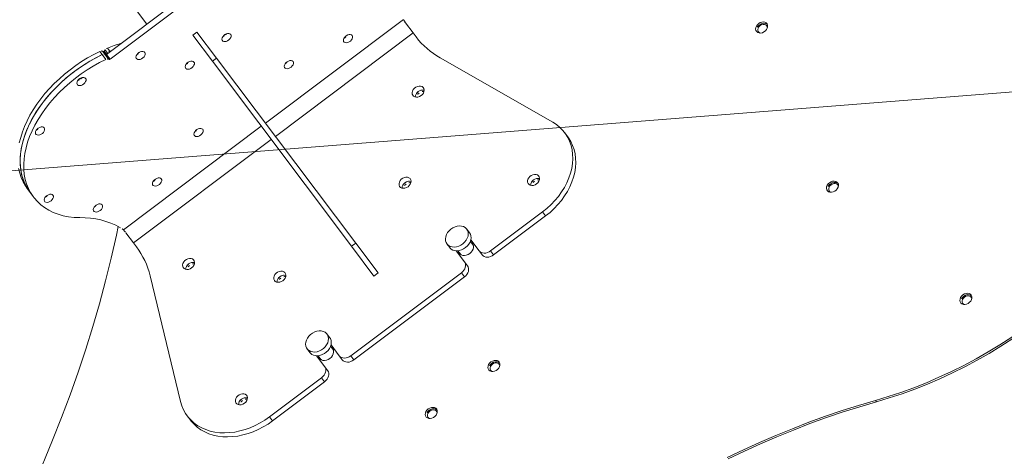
# Model space of a CAD drawing. Extents: x 5459245 to 5462690, y 5971016 to 5972523.
# Tile 182 of 198: x 5462453.96 to 5462454.714, y 5972221.104 to 5972221.438. Entities that reach past the tile are written whole.
import ezdxf

# ---------------------------------------------------------------- set-up
doc = ezdxf.new("R2010")
doc.units = 0
doc.layers.add('A_MAŁA ARCHITEKTURA', color=195, linetype='CONTINUOUS', lineweight=9)
doc.layers.add('ADT CCTV', color=102, linetype='CONTINUOUS')

# ---------------------------------------------------------------- blocks, each defined once
blk = doc.blocks.new('A$C8d9de67b')
at = {"layer": 'A_MAŁA ARCHITEKTURA', "linetype": 'Continuous'}
for p, q in [((-1339.23, 247.73), (-1337.95, 247.73)), ((-1658.35, 178.33), (-1749.56, 139.04)), ((-1642.49, 180.85), (-1646.35, 180.85)), ((-1790.02, 2), (-1790.02, 134.22)), ((-1777.34, 134), (-1787.13, 134)), ((-1777.34, 134), (-1773.57, 134)), ((-1777.34, 2), (-1777.34, 134)), ((-1608.04, 81), (-1608.04, 130.85)), ((-1604.19, 130.85), (-1608.04, 130.85)), ((-1604.19, 130.85), (-1604.19, 81)), ((-1628.89, 76.5), (-1632.42, 76.5)), ((-1608.04, 81), (-1604.19, 81)), ((-1613.41, 74), (-1623.97, 74)), ((-1619.57, 73), (-1623.24, 73)), ((-1620.21, 73.19), (-1620.91, 73)), ((-1609.55, 74), (-1613.41, 74)), ((-1905.37, -63.73), (-1905.37, 63.73)), ((-1900.78, 63.73), (-1900.78, -63.73)), ((-1623.24, 61), (-1619.57, 61)), ((-1620.91, 61), (-1620.21, 60.81)), ((-1632.42, 57.5), (-1628.89, 57.5)), ((-1623.97, 60), (-1613.41, 60)), ((-1613.41, 60), (-1609.55, 60)), ((-1608.04, -53), (-1608.04, 53)), ((-1604.19, 53), (-1608.04, 53)), ((-1604.19, 53), (-1604.19, -53)), ((-1817.35, 44.87), (-1817.48, 44.87)), ((-1877.44, 2), (-1877.44, -2)), ((-1877.44, 2), (-1852.44, 2)), ((-1852.44, 2), (-1852.44, -2)), ((-1852.44, 2), (-1674.89, 2)), ((-1674.89, 2), (-1674.89, -2)), ((-1674.89, 2), (-1646.35, 2)), ((-1646.35, 2), (-1646.35, -2)), ((-1877.44, -2), (-1852.44, -2)), ((-1852.44, -2), (-1674.89, -2)), ((-1790.02, -134.22), (-1790.02, -2)), ((-1777.34, -134), (-1777.34, -2)), ((-1674.89, -2), (-1646.35, -2)), ((-1905.37, -25), (-2089.52, -25)), ((-1891.08, -42.34), (-1891.48, -42.34)), ((-1817.35, -44.87), (-1817.48, -44.87)), ((-1908.77, -60.19), (-1905.71, -60.19)), ((-1905.71, -60.19), (-1905.37, -58.95)), ((-1628.89, -57.5), (-1632.42, -57.5)), ((-1613.41, -60), (-1623.97, -60)), ((-1609.55, -60), (-1613.41, -60)), ((-1608.04, -53), (-1604.19, -53)), ((-1907.16, -66.42), (-1910.23, -66.42)), ((-1909.22, -64.62), (-1908.62, -64.18)), ((-1909.22, -64.62), (-1906.15, -64.62)), ((-1905.68, -62.58), (-1908.74, -62.58)), ((-1908.47, -63.52), (-1908.74, -62.58)), ((-1905.56, -64.18), (-1908.62, -64.18)), ((-1908.47, -63.52), (-1905.4, -63.52)), ((-1902.57, -66.42), (-1907.16, -66.42)), ((-1905.56, -64.18), (-1906.15, -64.62)), ((-1906.15, -64.62), (-1901.56, -64.62)), ((-1905.68, -62.58), (-1905.4, -63.52)), ((-1900.96, -64.18), (-1905.56, -64.18)), ((-1900.78, -63.73), (-1905.37, -63.73)), ((-1901.56, -64.62), (-1900.96, -64.18)), ((-1619.57, -61), (-1623.24, -61)), ((-1620.21, -60.81), (-1620.91, -61)), ((-1623.97, -74), (-1613.41, -74)), ((-1623.24, -73), (-1619.57, -73)), ((-1620.91, -73), (-1620.21, -73.19)), ((-1613.41, -74), (-1609.55, -74)), ((-1632.42, -76.5), (-1628.89, -76.5)), ((-1608.04, -130.85), (-1608.04, -81)), ((-1604.19, -81), (-1608.04, -81)), ((-1604.19, -81), (-1604.19, -130.85)), ((-1794.41, -135.78), (-1789.86, -140.92)), ((-1787.13, -134), (-1777.34, -134)), ((-1773.57, -134), (-1777.34, -134)), ((-1608.04, -130.85), (-1604.19, -130.85)), ((-1891.08, -140.66), (-1891.48, -140.66)), ((-1817.35, -138.13), (-1817.48, -138.13)), ((-1749.56, -139.04), (-1658.35, -178.33)), ((-1859.71, -174), (-1856.64, -174)), ((-1852.05, -174), (-1856.64, -174)), ((-1852.05, -174), (-1850.63, -174)), ((-1646.35, -180.85), (-1642.49, -180.85))]:
    blk.add_line(p, q, dxfattribs=at)
at = {"layer": 'A_MAŁA ARCHITEKTURA', "linetype": 'Continuous', "flags": 128}
for points in [[(-1339.23, 247.73), (-1335.67, 257.36), (-1332.38, 267.16), (-1329.35, 277.1), (-1326.6, 287.17), (-1324.13, 297.37), (-1321.93, 307.68), (-1320.02, 318.08), (-1318.4, 328.56), (-1317.06, 339.11), (-1316.01, 349.72), (-1315.25, 360.37), (-1314.78, 371.05), (-1314.6, 381.75), (-1314.72, 392.44), (-1315.13, 403.12), (-1315.83, 413.78), (-1316.82, 424.4), (-1318.1, 434.96)], [(-1337.95, 247.73), (-1334.39, 257.36), (-1331.09, 267.16), (-1328.07, 277.1), (-1325.32, 287.17), (-1322.84, 297.37), (-1320.65, 307.68), (-1318.74, 318.08), (-1317.11, 328.56), (-1315.77, 339.11), (-1314.72, 349.72), (-1313.96, 360.37), (-1313.49, 371.05), (-1313.32, 381.75), (-1313.43, 392.44), (-1313.84, 403.12), (-1314.54, 413.78), (-1315.53, 424.4), (-1316.81, 434.96)], [(-1624.1, 350), (-1623.96, 348.65), (-1623.55, 347.4), (-1622.89, 346.35), (-1622.04, 345.56), (-1621.05, 345.1), (-1620.01, 345.01), (-1618.99, 345.29), (-1618.07, 345.92), (-1617.3, 346.84), (-1616.76, 348.01), (-1616.48, 349.32), (-1616.48, 350.68), (-1616.76, 351.99), (-1617.3, 353.16), (-1618.07, 354.08), (-1618.99, 354.71), (-1620.01, 354.99), (-1621.05, 354.9), (-1622.04, 354.44), (-1622.89, 353.65), (-1623.55, 352.6), (-1623.96, 351.35), (-1624.1, 350)], [(-1363.65, 350), (-1363.51, 348.65), (-1363.09, 347.4), (-1362.43, 346.35), (-1361.58, 345.56), (-1360.6, 345.1), (-1359.56, 345.01), (-1358.54, 345.29), (-1357.61, 345.92), (-1356.85, 346.84), (-1356.31, 348.01), (-1356.02, 349.32), (-1356.02, 350.68), (-1356.31, 351.99), (-1356.85, 353.16), (-1357.61, 354.08), (-1358.54, 354.71), (-1359.56, 354.99), (-1360.6, 354.9), (-1361.58, 354.44), (-1362.43, 353.65), (-1363.09, 352.6), (-1363.51, 351.35), (-1363.65, 350)], [(-1622.05, 350), (-1621.92, 351.18), (-1621.52, 352.25), (-1620.9, 353.13), (-1620.11, 353.72), (-1619.22, 353.99), (-1618.31, 353.9), (-1617.58, 353.55)], [(-1617.58, 346.45), (-1618.31, 346.1), (-1619.22, 346.01), (-1620.11, 346.28), (-1620.9, 346.87), (-1621.52, 347.75), (-1621.92, 348.82), (-1622.05, 350)], [(-1361.6, 350), (-1361.46, 351.18), (-1361.07, 352.25), (-1360.44, 353.13), (-1359.65, 353.72), (-1358.76, 353.99), (-1357.85, 353.9), (-1357.12, 353.55)], [(-1357.12, 346.45), (-1357.85, 346.1), (-1358.76, 346.01), (-1359.65, 346.28), (-1360.44, 346.87), (-1361.07, 347.75), (-1361.46, 348.82), (-1361.6, 350)], [(-1493.88, 320), (-1493.73, 318.65), (-1493.32, 317.4), (-1492.66, 316.35), (-1491.81, 315.56), (-1490.83, 315.1), (-1489.79, 315.01), (-1488.76, 315.29), (-1487.84, 315.92), (-1487.08, 316.84), (-1486.53, 318.01), (-1486.25, 319.32), (-1486.25, 320.68), (-1486.53, 321.99), (-1487.08, 323.16), (-1487.84, 324.08), (-1488.76, 324.71), (-1489.79, 324.99), (-1490.83, 324.9), (-1491.81, 324.44), (-1492.66, 323.65), (-1493.32, 322.6), (-1493.73, 321.35), (-1493.88, 320)], [(-1491.83, 320), (-1491.69, 321.18), (-1491.29, 322.25), (-1490.67, 323.13), (-1489.88, 323.72), (-1488.99, 323.99), (-1488.08, 323.9), (-1487.35, 323.55)], [(-1487.35, 316.45), (-1488.08, 316.1), (-1488.99, 316.01), (-1489.88, 316.28), (-1490.67, 316.87), (-1491.29, 317.75), (-1491.69, 318.82), (-1491.83, 320)], [(-1372.32, 130.7), (-1369.66, 144.15), (-1366.75, 157.51), (-1363.57, 170.76), (-1360.14, 183.91), (-1356.45, 196.94), (-1352.52, 209.85), (-1348.33, 222.62), (-1343.91, 235.25), (-1339.23, 247.73)], [(-1337.95, 247.73), (-1342.62, 235.25), (-1347.05, 222.62), (-1351.23, 209.85), (-1355.17, 196.94), (-1358.85, 183.91), (-1362.28, 170.76), (-1365.46, 157.51), (-1368.38, 144.15), (-1371.04, 130.7)], [(-1608.04, 130.85), (-1608.19, 135.14), (-1608.61, 139.39), (-1609.31, 143.59), (-1610.28, 147.69), (-1611.52, 151.67), (-1613.02, 155.49), (-1614.76, 159.13), (-1616.74, 162.56), (-1618.93, 165.76), (-1621.32, 168.7), (-1623.9, 171.37), (-1626.65, 173.73), (-1629.54, 175.78), (-1632.55, 177.49), (-1635.67, 178.87), (-1638.87, 179.88), (-1642.12, 180.54), (-1645.4, 180.83), (-1648.68, 180.75), (-1651.96, 180.31), (-1655.18, 179.5), (-1658.35, 178.33)], [(-1642.49, 180.85), (-1641.54, 180.83), (-1638.26, 180.54), (-1635.01, 179.88), (-1631.81, 178.87), (-1628.7, 177.49), (-1625.68, 175.78), (-1622.79, 173.73), (-1620.05, 171.37), (-1617.47, 168.7), (-1615.07, 165.76), (-1612.88, 162.56), (-1610.9, 159.13), (-1609.16, 155.49), (-1607.67, 151.67), (-1606.43, 147.69), (-1605.45, 143.59), (-1604.75, 139.39), (-1604.33, 135.14), (-1604.19, 130.85)], [(-1627.96, 140), (-1628.1, 138.65), (-1628.52, 137.4), (-1629.18, 136.35), (-1630.03, 135.56), (-1631.01, 135.1), (-1632.05, 135.01), (-1633.07, 135.29), (-1634, 135.92), (-1634.76, 136.84), (-1635.3, 138.01), (-1635.59, 139.32), (-1635.59, 140.68), (-1635.3, 141.99), (-1634.76, 143.16), (-1634, 144.08), (-1633.07, 144.71), (-1632.05, 144.99), (-1631.01, 144.9), (-1630.03, 144.44), (-1629.18, 143.65), (-1628.52, 142.6), (-1628.1, 141.35), (-1627.96, 140)], [(-1735.21, 110), (-1735.35, 108.65), (-1735.77, 107.4), (-1736.42, 106.35), (-1737.28, 105.56), (-1738.26, 105.1), (-1739.3, 105.01), (-1740.32, 105.29), (-1741.25, 105.92), (-1742.01, 106.84), (-1742.55, 108.01), (-1742.83, 109.32), (-1742.83, 110.68), (-1742.55, 111.99), (-1742.01, 113.16), (-1741.25, 114.08), (-1740.32, 114.71), (-1739.3, 114.99), (-1738.26, 114.9), (-1737.28, 114.44), (-1736.42, 113.65), (-1735.77, 112.6), (-1735.35, 111.35), (-1735.21, 110)], [(-1803.84, 95.5), (-1804.6, 95.32), (-1805.29, 94.8), (-1805.85, 93.99), (-1806.23, 92.96), (-1806.4, 91.8), (-1806.35, 90.61), (-1806.07, 89.5), (-1805.59, 88.57), (-1804.95, 87.9), (-1804.22, 87.54), (-1803.46, 87.54), (-1802.72, 87.9), (-1802.09, 88.57), (-1801.61, 89.5), (-1801.33, 90.61), (-1801.28, 91.8), (-1801.45, 92.96), (-1801.83, 93.99), (-1802.39, 94.8), (-1803.08, 95.32), (-1803.84, 95.5)], [(-1634.06, 76.26), (-1635.41, 75.66), (-1636.65, 74.74), (-1637.72, 73.51), (-1638.59, 72.04), (-1639.23, 70.37), (-1639.6, 68.57), (-1639.7, 66.71), (-1639.51, 64.87), (-1639.06, 63.1), (-1638.35, 61.49), (-1637.41, 60.08), (-1636.28, 58.95), (-1635, 58.12), (-1633.63, 57.63), (-1632.2, 57.5), (-1630.79, 57.74), (-1629.44, 58.34), (-1628.2, 59.26), (-1627.12, 60.49), (-1626.25, 61.96), (-1625.62, 63.63), (-1625.25, 65.43), (-1625.15, 67.29), (-1625.33, 69.13), (-1625.79, 70.9), (-1626.5, 72.51), (-1627.43, 73.92), (-1628.56, 75.05), (-1629.84, 75.88), (-1631.22, 76.37), (-1632.64, 76.5), (-1634.06, 76.26)], [(-1628.89, 57.5), (-1628.67, 57.5), (-1627.25, 57.74), (-1625.9, 58.34), (-1624.66, 59.26), (-1623.59, 60.49), (-1622.72, 61.96), (-1622.08, 63.63), (-1621.71, 65.43), (-1621.61, 67.29), (-1621.8, 69.13), (-1622.25, 70.9), (-1622.96, 72.51), (-1623.9, 73.92), (-1625.03, 75.05), (-1626.31, 75.88), (-1627.68, 76.37), (-1628.89, 76.5)], [(-1613.41, 74), (-1612.36, 74.13), (-1611.35, 74.53), (-1610.43, 75.18), (-1609.61, 76.05), (-1608.95, 77.11), (-1608.45, 78.32), (-1608.15, 79.63), (-1608.04, 81)], [(-1604.19, 81), (-1604.29, 79.63), (-1604.6, 78.32), (-1605.09, 77.11), (-1605.76, 76.05), (-1606.57, 75.18), (-1607.5, 74.53), (-1608.5, 74.13), (-1609.55, 74)], [(-1622.19, 61), (-1621.43, 60.8), (-1620.27, 60.8), (-1619.15, 61.16), (-1618.13, 61.86), (-1617.27, 62.86), (-1616.61, 64.1), (-1616.2, 65.5), (-1616.06, 67), (-1616.2, 68.5), (-1616.61, 69.9), (-1617.27, 71.14), (-1618.13, 72.14), (-1619.15, 72.84), (-1620.27, 73.2), (-1621.43, 73.2), (-1622.19, 73)], [(-1685.41, 60), (-1685.56, 58.65), (-1685.97, 57.4), (-1686.63, 56.35), (-1687.48, 55.56), (-1688.47, 55.1), (-1689.51, 55.01), (-1690.53, 55.29), (-1691.45, 55.92), (-1692.22, 56.84), (-1692.76, 58.01), (-1693.04, 59.32), (-1693.04, 60.68), (-1692.76, 61.99), (-1692.22, 63.16), (-1691.45, 64.08), (-1690.53, 64.71), (-1689.51, 64.99), (-1688.47, 64.9), (-1687.48, 64.44), (-1686.63, 63.65), (-1685.97, 62.6), (-1685.56, 61.35), (-1685.41, 60)], [(-1608.04, 53), (-1608.15, 54.37), (-1608.45, 55.68), (-1608.95, 56.89), (-1609.61, 57.95), (-1610.43, 58.82), (-1611.35, 59.47), (-1612.36, 59.87), (-1613.41, 60)], [(-1609.55, 60), (-1608.5, 59.87), (-1607.5, 59.47), (-1606.57, 58.82), (-1605.76, 57.95), (-1605.09, 56.89), (-1604.6, 55.68), (-1604.29, 54.37), (-1604.19, 53)], [(-1815.12, 47.29), (-1815.88, 47.11), (-1816.57, 46.6), (-1817.13, 45.78), (-1817.51, 44.75), (-1817.68, 43.59), (-1817.62, 42.4), (-1817.34, 41.29), (-1816.87, 40.36), (-1816.23, 39.69), (-1815.5, 39.34), (-1814.73, 39.34), (-1814, 39.69), (-1813.37, 40.36), (-1812.89, 41.29), (-1812.61, 42.4), (-1812.55, 43.59), (-1812.72, 44.75), (-1813.11, 45.78), (-1813.67, 46.6), (-1814.36, 47.11), (-1815.12, 47.29)], [(-1539.84, 30), (-1539.7, 28.65), (-1539.28, 27.4), (-1538.62, 26.35), (-1537.77, 25.56), (-1536.79, 25.1), (-1535.75, 25.01), (-1534.73, 25.29), (-1533.8, 25.92), (-1533.04, 26.84), (-1532.5, 28.01), (-1532.21, 29.32), (-1532.21, 30.68), (-1532.5, 31.99), (-1533.04, 33.16), (-1533.8, 34.08), (-1534.73, 34.71), (-1535.75, 34.99), (-1536.79, 34.9), (-1537.77, 34.44), (-1538.62, 33.65), (-1539.28, 32.6), (-1539.7, 31.35), (-1539.84, 30)], [(-1537.79, 30), (-1537.65, 31.18), (-1537.26, 32.25), (-1536.63, 33.13), (-1535.84, 33.72), (-1534.95, 33.99), (-1534.04, 33.9), (-1533.31, 33.55)], [(-1533.31, 26.45), (-1534.04, 26.1), (-1534.95, 26.01), (-1535.84, 26.28), (-1536.63, 26.87), (-1537.26, 27.75), (-1537.65, 28.82), (-1537.79, 30)], [(-1860.42, 21.64), (-1861.18, 21.46), (-1861.87, 20.94), (-1862.43, 20.13), (-1862.81, 19.1), (-1862.98, 17.94), (-1862.93, 16.75), (-1862.65, 15.64), (-1862.17, 14.71), (-1861.54, 14.04), (-1860.8, 13.68), (-1860.04, 13.68), (-1859.3, 14.04), (-1858.67, 14.71), (-1858.19, 15.64), (-1857.91, 16.75), (-1857.86, 17.94), (-1858.03, 19.1), (-1858.41, 20.13), (-1858.97, 20.94), (-1859.66, 21.46), (-1860.42, 21.64)], [(-1862.78, 19.21), (-1862.67, 18.92), (-1862.48, 18.3)], [(-1860.42, -13.64), (-1861.18, -13.82), (-1861.87, -14.33), (-1862.43, -15.15), (-1862.81, -16.18), (-1862.98, -17.34), (-1862.93, -18.53), (-1862.65, -19.64), (-1862.17, -20.57), (-1861.54, -21.24), (-1860.8, -21.59), (-1860.04, -21.59), (-1859.3, -21.24), (-1858.67, -20.57), (-1858.19, -19.64), (-1857.91, -18.53), (-1857.86, -17.34), (-1858.03, -16.18), (-1858.41, -15.15), (-1858.97, -14.33), (-1859.66, -13.82), (-1860.42, -13.64)], [(-1862.48, -18.3), (-1862.67, -18.92), (-1862.78, -19.21)], [(-1539.84, -30), (-1539.7, -28.65), (-1539.28, -27.4), (-1538.62, -26.35), (-1537.77, -25.56), (-1536.79, -25.1), (-1535.75, -25.01), (-1534.73, -25.29), (-1533.8, -25.92), (-1533.04, -26.84), (-1532.5, -28.01), (-1532.21, -29.32), (-1532.21, -30.68), (-1532.5, -31.99), (-1533.04, -33.16), (-1533.8, -34.08), (-1534.73, -34.71), (-1535.75, -34.99), (-1536.79, -34.9), (-1537.77, -34.44), (-1538.62, -33.65), (-1539.28, -32.6), (-1539.7, -31.35), (-1539.84, -30)], [(-1533.31, -26.45), (-1534.04, -26.1), (-1534.95, -26.01), (-1535.84, -26.28), (-1536.63, -26.87), (-1537.26, -27.75), (-1537.65, -28.82), (-1537.79, -30)], [(-1537.79, -30), (-1537.65, -31.18), (-1537.26, -32.25), (-1536.63, -33.13), (-1535.84, -33.72), (-1534.95, -33.99), (-1534.04, -33.9), (-1533.31, -33.55)], [(-1888.98, -39.29), (-1889.74, -39.47), (-1890.43, -39.99), (-1890.99, -40.8), (-1891.37, -41.83), (-1891.54, -42.99), (-1891.49, -44.18), (-1891.21, -45.29), (-1890.73, -46.22), (-1890.09, -46.89), (-1889.36, -47.25), (-1888.6, -47.25), (-1887.86, -46.89), (-1887.23, -46.22), (-1886.75, -45.29), (-1886.47, -44.18), (-1886.41, -42.99), (-1886.59, -41.83), (-1886.97, -40.8), (-1887.53, -39.99), (-1888.22, -39.47), (-1888.98, -39.29)], [(-1815.12, -39.29), (-1815.88, -39.47), (-1816.57, -39.99), (-1817.13, -40.8), (-1817.51, -41.83), (-1817.68, -42.99), (-1817.62, -44.18), (-1817.34, -45.29), (-1816.87, -46.22), (-1816.23, -46.89), (-1815.5, -47.25), (-1814.73, -47.25), (-1814, -46.89), (-1813.37, -46.22), (-1812.89, -45.29), (-1812.61, -44.18), (-1812.55, -42.99), (-1812.72, -41.83), (-1813.11, -40.8), (-1813.67, -39.99), (-1814.36, -39.47), (-1815.12, -39.29)], [(-1685.41, -60), (-1685.56, -58.65), (-1685.97, -57.4), (-1686.63, -56.35), (-1687.48, -55.56), (-1688.47, -55.1), (-1689.51, -55.01), (-1690.53, -55.29), (-1691.45, -55.92), (-1692.22, -56.84), (-1692.76, -58.01), (-1693.04, -59.32), (-1693.04, -60.68), (-1692.76, -61.99), (-1692.22, -63.16), (-1691.45, -64.08), (-1690.53, -64.71), (-1689.51, -64.99), (-1688.47, -64.9), (-1687.48, -64.44), (-1686.63, -63.65), (-1685.97, -62.6), (-1685.56, -61.35), (-1685.41, -60)], [(-1625.42, -64.41), (-1625.94, -62.68), (-1626.71, -61.11), (-1627.7, -59.77), (-1628.87, -58.71), (-1630.18, -57.96), (-1631.58, -57.56), (-1633, -57.53), (-1634.41, -57.86), (-1635.73, -58.54), (-1636.93, -59.55), (-1637.96, -60.84), (-1638.78, -62.37), (-1639.35, -64.08), (-1639.65, -65.9), (-1639.68, -67.76), (-1639.42, -69.59), (-1638.9, -71.32), (-1638.13, -72.89), (-1637.14, -74.23), (-1635.97, -75.29), (-1634.66, -76.04), (-1633.27, -76.44), (-1631.84, -76.47), (-1630.44, -76.14), (-1629.11, -75.46), (-1627.91, -74.45), (-1626.88, -73.16), (-1626.07, -71.63), (-1625.5, -69.92), (-1625.19, -68.1), (-1625.17, -66.24), (-1625.42, -64.41)], [(-1621.89, -64.41), (-1622.41, -62.68), (-1623.18, -61.11), (-1624.17, -59.77), (-1625.34, -58.71), (-1626.65, -57.96), (-1628.04, -57.56), (-1628.89, -57.5)], [(-1613.41, -60), (-1612.36, -59.87), (-1611.35, -59.47), (-1610.43, -58.82), (-1609.61, -57.95), (-1608.95, -56.89), (-1608.45, -55.68), (-1608.15, -54.37), (-1608.04, -53)], [(-1604.19, -53), (-1604.29, -54.37), (-1604.6, -55.68), (-1605.09, -56.89), (-1605.76, -57.95), (-1606.57, -58.82), (-1607.5, -59.47), (-1608.5, -59.87), (-1609.55, -60)], [(-1859.71, -174), (-1862.17, -173.91), (-1865.63, -173.48), (-1869.07, -172.7), (-1872.46, -171.58), (-1875.8, -170.11)], [(-1891.2, -157.88), (-1893.92, -154.54), (-1896.5, -150.92), (-1898.92, -147.05), (-1901.17, -142.94), (-1903.24, -138.61), (-1905.13, -134.07), (-1906.83, -129.36), (-1908.32, -124.48), (-1909.6, -119.46), (-1910.67, -114.33), (-1911.52, -109.09), (-1912.15, -103.78), (-1912.55, -98.42), (-1912.73, -93.02), (-1912.68, -87.62), (-1912.4, -82.24), (-1911.9, -76.9), (-1911.18, -71.61), (-1910.23, -66.42)], [(-1856.64, -174), (-1859.11, -173.91), (-1862.57, -173.48), (-1866, -172.7), (-1869.4, -171.58), (-1872.74, -170.11), (-1876.01, -168.3), (-1879.2, -166.17), (-1882.29, -163.71), (-1885.27, -160.95), (-1888.13, -157.88), (-1890.86, -154.54), (-1893.43, -150.92), (-1895.85, -147.05), (-1898.11, -142.94), (-1900.18, -138.61), (-1902.07, -134.07), (-1903.76, -129.36), (-1905.25, -124.48), (-1906.54, -119.46), (-1907.6, -114.33), (-1908.46, -109.09), (-1909.08, -103.78), (-1909.49, -98.42), (-1909.67, -93.02), (-1909.62, -87.62), (-1909.34, -82.24), (-1908.84, -76.9), (-1908.11, -71.61), (-1907.16, -66.42)], [(-1907.16, -66.42), (-1908.13, -71.75), (-1908.87, -77.17), (-1909.37, -82.65), (-1909.63, -88.17), (-1909.66, -93.71), (-1909.44, -99.23), (-1908.99, -104.73), (-1908.3, -110.16), (-1907.38, -115.51), (-1906.23, -120.75), (-1904.86, -125.86), (-1903.27, -130.81), (-1901.47, -135.59), (-1899.46, -140.17), (-1897.27, -144.53), (-1894.89, -148.65), (-1892.34, -152.51), (-1889.63, -156.1), (-1886.77, -159.39), (-1883.78, -162.39), (-1880.66, -165.06), (-1877.43, -167.4), (-1874.11, -169.4), (-1870.71, -171.04), (-1867.25, -172.33), (-1863.74, -173.26), (-1860.2, -173.81), (-1856.64, -174)], [(-1902.57, -66.42), (-1903.54, -71.75), (-1904.27, -77.17), (-1904.77, -82.65), (-1905.04, -88.17), (-1905.06, -93.71), (-1904.84, -99.23), (-1904.39, -104.73), (-1903.7, -110.16), (-1902.78, -115.51), (-1901.63, -120.75), (-1900.26, -125.86), (-1898.67, -130.81), (-1896.87, -135.59), (-1894.87, -140.17), (-1892.67, -144.53), (-1890.3, -148.65), (-1887.75, -152.51), (-1885.03, -156.1), (-1882.17, -159.39), (-1879.18, -162.39), (-1876.06, -165.06), (-1872.84, -167.4), (-1869.52, -169.4), (-1866.12, -171.04), (-1862.66, -172.33), (-1859.15, -173.26), (-1855.61, -173.81), (-1852.05, -174)], [(-1628.89, -76.5), (-1628.31, -76.47), (-1626.9, -76.14), (-1625.57, -75.46), (-1624.37, -74.45), (-1623.35, -73.16), (-1622.53, -71.63), (-1621.96, -69.92), (-1621.66, -68.1), (-1621.63, -66.24), (-1621.89, -64.41)], [(-1622.19, -73), (-1621.43, -73.2), (-1620.27, -73.2), (-1619.15, -72.84), (-1618.13, -72.14), (-1617.27, -71.14), (-1616.61, -69.9), (-1616.2, -68.5), (-1616.06, -67), (-1616.2, -65.5), (-1616.61, -64.1), (-1617.27, -62.86), (-1618.13, -61.86), (-1619.15, -61.16), (-1620.27, -60.8), (-1621.43, -60.8), (-1622.19, -61)], [(-1608.04, -81), (-1608.15, -79.63), (-1608.45, -78.32), (-1608.95, -77.11), (-1609.61, -76.05), (-1610.43, -75.18), (-1611.35, -74.53), (-1612.36, -74.13), (-1613.41, -74)], [(-1609.55, -74), (-1608.5, -74.13), (-1607.5, -74.53), (-1606.57, -75.18), (-1605.76, -76.05), (-1605.09, -77.11), (-1604.6, -78.32), (-1604.29, -79.63), (-1604.19, -81)], [(-1900.26, -87.5), (-1901.02, -87.68), (-1901.71, -88.2), (-1902.27, -89.01), (-1902.65, -90.04), (-1902.82, -91.2), (-1902.76, -92.39), (-1902.48, -93.5), (-1902.01, -94.43), (-1901.37, -95.1), (-1900.64, -95.46), (-1899.87, -95.46), (-1899.14, -95.1), (-1898.51, -94.43), (-1898.03, -93.5), (-1897.75, -92.39), (-1897.69, -91.2), (-1897.86, -90.04), (-1898.25, -89.01), (-1898.81, -88.2), (-1899.5, -87.68), (-1900.26, -87.5)], [(-1803.84, -87.5), (-1804.6, -87.68), (-1805.29, -88.2), (-1805.85, -89.01), (-1806.23, -90.04), (-1806.4, -91.2), (-1806.35, -92.39), (-1806.07, -93.5), (-1805.59, -94.43), (-1804.95, -95.1), (-1804.22, -95.46), (-1803.46, -95.46), (-1802.72, -95.1), (-1802.09, -94.43), (-1801.61, -93.5), (-1801.33, -92.39), (-1801.28, -91.2), (-1801.45, -90.04), (-1801.83, -89.01), (-1802.39, -88.2), (-1803.08, -87.68), (-1803.84, -87.5)], [(-1735.21, -110), (-1735.35, -108.65), (-1735.77, -107.4), (-1736.42, -106.35), (-1737.28, -105.56), (-1738.26, -105.1), (-1739.3, -105.01), (-1740.32, -105.29), (-1741.25, -105.92), (-1742.01, -106.84), (-1742.55, -108.01), (-1742.83, -109.32), (-1742.83, -110.68), (-1742.55, -111.99), (-1742.01, -113.16), (-1741.25, -114.08), (-1740.32, -114.71), (-1739.3, -114.99), (-1738.26, -114.9), (-1737.28, -114.44), (-1736.42, -113.65), (-1735.77, -112.6), (-1735.35, -111.35), (-1735.21, -110)], [(-1888.98, -135.71), (-1889.74, -135.89), (-1890.43, -136.4), (-1890.99, -137.22), (-1891.37, -138.25), (-1891.54, -139.41), (-1891.49, -140.6), (-1891.21, -141.71), (-1890.73, -142.64), (-1890.09, -143.31), (-1889.36, -143.66), (-1888.6, -143.66), (-1887.86, -143.31), (-1887.23, -142.64), (-1886.75, -141.71), (-1886.47, -140.6), (-1886.41, -139.41), (-1886.59, -138.25), (-1886.97, -137.22), (-1887.53, -136.4), (-1888.22, -135.89), (-1888.98, -135.71)], [(-1815.12, -135.71), (-1815.88, -135.89), (-1816.57, -136.4), (-1817.13, -137.22), (-1817.51, -138.25), (-1817.68, -139.41), (-1817.62, -140.6), (-1817.34, -141.71), (-1816.87, -142.64), (-1816.23, -143.31), (-1815.5, -143.66), (-1814.73, -143.66), (-1814, -143.31), (-1813.37, -142.64), (-1812.89, -141.71), (-1812.61, -140.6), (-1812.55, -139.41), (-1812.72, -138.25), (-1813.11, -137.22), (-1813.67, -136.4), (-1814.36, -135.89), (-1815.12, -135.71)], [(-1658.35, -178.33), (-1655.18, -179.5), (-1651.96, -180.31), (-1648.68, -180.75), (-1645.4, -180.83), (-1642.12, -180.54), (-1638.87, -179.88), (-1635.67, -178.87), (-1632.55, -177.49), (-1629.54, -175.78), (-1626.65, -173.73), (-1623.9, -171.37), (-1621.32, -168.7), (-1618.93, -165.76), (-1616.74, -162.56), (-1614.76, -159.13), (-1613.02, -155.49), (-1611.52, -151.67), (-1610.28, -147.69), (-1609.31, -143.59), (-1608.61, -139.39), (-1608.19, -135.14), (-1608.04, -130.85)], [(-1604.19, -130.85), (-1604.33, -135.14), (-1604.75, -139.39), (-1605.45, -143.59), (-1606.43, -147.69), (-1607.67, -151.67), (-1609.16, -155.49), (-1610.9, -159.13), (-1612.88, -162.56), (-1615.07, -165.76), (-1617.47, -168.7), (-1620.05, -171.37), (-1622.79, -173.73), (-1625.68, -175.78), (-1628.7, -177.49), (-1631.81, -178.87), (-1635.01, -179.88), (-1638.26, -180.54), (-1641.54, -180.83), (-1642.49, -180.85)], [(-1627.96, -140), (-1628.1, -138.65), (-1628.52, -137.4), (-1629.18, -136.35), (-1630.03, -135.56), (-1631.01, -135.1), (-1632.05, -135.01), (-1633.07, -135.29), (-1634, -135.92), (-1634.76, -136.84), (-1635.3, -138.01), (-1635.59, -139.32), (-1635.59, -140.68), (-1635.3, -141.99), (-1634.76, -143.16), (-1634, -144.08), (-1633.07, -144.71), (-1632.05, -144.99), (-1631.01, -144.9), (-1630.03, -144.44), (-1629.18, -143.65), (-1628.52, -142.6), (-1628.1, -141.35), (-1627.96, -140)], [(-1789.86, -140.92), (-1778.26, -154.59), (-1766.88, -168.57), (-1755.72, -182.85), (-1744.78, -197.42), (-1734.08, -212.28), (-1723.61, -227.42), (-1713.37, -242.84), (-1703.38, -258.52), (-1693.64, -274.47)], [(-1850.63, -174), (-1847.03, -173.8), (-1843.45, -173.22), (-1839.9, -172.24), (-1836.41, -170.88), (-1832.99, -169.14), (-1829.65, -167.04), (-1826.41, -164.57), (-1823.3, -161.76), (-1820.32, -158.62), (-1817.48, -155.16)], [(-1843.68, -161.36), (-1844.43, -161.54), (-1845.13, -162.06), (-1845.69, -162.87), (-1846.07, -163.9), (-1846.24, -165.06), (-1846.18, -166.25), (-1845.9, -167.36), (-1845.43, -168.29), (-1844.79, -168.96), (-1844.06, -169.32), (-1843.29, -169.32), (-1842.56, -168.96), (-1841.93, -168.29), (-1841.45, -167.36), (-1841.17, -166.25), (-1841.11, -165.06), (-1841.28, -163.9), (-1841.67, -162.87), (-1842.23, -162.06), (-1842.92, -161.54), (-1843.68, -161.36)], [(-1845.7, -165.33), (-1845.81, -165.84), (-1846.11, -166.67)], [(-1693.64, -274.47), (-1675.1, -305.36), (-1656.48, -336.17), (-1637.78, -366.9), (-1619, -397.54), (-1600.14, -428.11), (-1581.2, -458.59), (-1562.19, -488.98), (-1543.1, -519.3)]]:
    blk.add_lwpolyline(points, dxfattribs=at)
at = {"layer": 'A_MAŁA ARCHITEKTURA', "linetype": 'Continuous'}
for centre, radius, start, end in [((-1618.15, 350.48), 4.69, 108.35861, 185.86328), ((-1357.7, 350.48), 4.69, 108.35861, 185.86328), ((-1618.15, 349.52), 4.69, 174.13672, 251.64139), ((-1357.7, 349.52), 4.69, 174.13672, 251.64139), ((-1487.93, 320.48), 4.69, 108.35861, 185.86328), ((-1487.93, 319.52), 4.69, 174.13672, 251.64139), ((-1626.11, 140), 5.72, 130.9579, 229.0421), ((-1626.37, 140.2), 5.4, 130.30861, 182.16978), ((-1624.84, 140.15), 5.64, 140.94979, 181.52118), ((-1773.74, 194.53), 60.53, 270.16085, 293.53975), ((-1626.37, 139.8), 5.4, 177.83022, 229.69139), ((-1624.84, 139.85), 5.64, 178.47882, 219.05021), ((-1733.36, 110), 5.72, 130.9579, 229.0421), ((-1733.62, 110.2), 5.4, 130.30861, 182.16978), ((-1732.08, 110.15), 5.64, 140.94979, 181.52118), ((-1733.62, 109.8), 5.4, 177.83022, 229.69139), ((-1732.08, 109.85), 5.64, 178.47882, 219.05021), ((-1811.83, 91.5), 5.97, 342.52291, 17.47709), ((-1928.75, 91.5), 122.88, 358.87315, 1.12685), ((-1683.57, 60), 5.72, 130.9579, 229.0421), ((-1683.83, 60.2), 5.4, 130.30861, 182.16978), ((-1682.29, 60.15), 5.64, 140.94979, 181.52118), ((-1683.83, 59.8), 5.4, 177.83022, 229.69139), ((-1682.29, 59.85), 5.64, 178.47882, 219.05021), ((-1823.11, 43.29), 5.97, 342.52291, 17.47709), ((-1533.89, 30.48), 4.69, 108.35861, 185.86328), ((-1533.89, 29.52), 4.69, 174.13672, 251.64139), ((-1868.41, 17.64), 5.97, 342.52291, 17.47709), ((-1868.41, -17.64), 5.97, 342.52291, 17.47709), ((-1533.89, -29.52), 4.69, 108.35861, 185.86328), ((-1533.89, -30.48), 4.69, 174.13672, 251.64139), ((-1896.97, -43.29), 5.97, 342.52291, 17.47709), ((-1823.11, -43.29), 5.97, 342.52291, 17.47709), ((-1806.44, -87.03), 105.8, 159.25313, 165.30704), ((-1904.38, -61.33), 4.53, 165.47372, 196.03699), ((-1901.32, -61.33), 4.53, 165.47372, 196.03699), ((-1683.57, -60), 5.72, 130.9579, 229.0421), ((-1683.83, -59.8), 5.4, 130.30861, 182.16978), ((-1683.83, -60.2), 5.4, 177.83022, 229.69139), ((-1682.29, -59.85), 5.64, 140.94979, 181.52118), ((-1682.29, -60.15), 5.64, 178.47882, 219.05021), ((-1907.31, -66.88), 2.95, 130.20257, 171.10649), ((-1909.07, -63.73), 0.636, 314.59104, 19.0735), ((-1904.25, -66.88), 2.95, 130.20257, 171.10649), ((-1906, -63.73), 0.636, 314.59104, 19.0735), ((-1905.94, -63.76), 0.566, 312.32839, 3.40358), ((-1899.65, -66.88), 2.95, 130.20257, 171.10649), ((-1901.34, -63.76), 0.566, 312.32839, 3.40358), ((-1908.25, -91.5), 5.97, 342.52291, 17.47709), ((-1791.86, -91.5), 110.42, 178.69193, 181.30807), ((-1811.83, -91.5), 5.97, 342.52291, 17.47709), ((-1928.75, -91.5), 122.88, 358.87315, 1.12685), ((-1733.36, -110), 5.72, 130.9579, 229.0421), ((-1733.62, -109.8), 5.4, 130.30861, 182.16978), ((-1733.62, -110.2), 5.4, 177.83022, 229.69139), ((-1732.08, -109.85), 5.64, 140.94979, 181.52118), ((-1732.08, -110.15), 5.64, 178.47882, 219.05021), ((-1767.44, -191.42), 61.8, 114.1267, 144.06725), ((-1787.52, -147.37), 13.38, 100.74507, 112.77024), ((-1773.74, -194.53), 60.53, 66.46025, 89.83915), ((-1626.11, -140), 5.72, 130.9579, 229.0421), ((-1626.37, -139.8), 5.4, 130.30861, 182.16978), ((-1896.97, -139.71), 5.97, 342.52291, 17.47709), ((-1823.11, -139.71), 5.97, 342.52291, 17.47709), ((-1626.37, -140.2), 5.4, 177.83022, 229.69139), ((-1624.84, -139.85), 5.64, 140.94979, 181.52118), ((-1624.84, -140.15), 5.64, 178.47882, 219.05021), ((-1851.67, -165.36), 5.97, 342.52291, 17.47709)]:
    blk.add_arc(centre, radius, start, end, dxfattribs=at)
for points, knots in [([(-1787.13, 134), (-1787.97, 134.02), (-1789.04, 134.05), (-1789.85, 134.19), (-1790.02, 134.22)], [0, 0, 0, 0, 0.788302, 1, 1, 1, 1]), ([(-1790.02, -134.22), (-1789.33, -134.12), (-1788.46, -134.01), (-1787.36, -134), (-1787.13, -134)], [0, 0, 0, 0, 0.7883021, 1, 1, 1, 1])]:
    blk.add_open_spline(points, degree=3, knots=knots, dxfattribs=at)
blk = doc.blocks.new('A770198')
at = {"layer": 'ADT CCTV', "color": 140, "lineweight": 9}
blk.add_line((1.43022, 28.19461), (1.41979, 9.9223), dxfattribs=at)
blk.add_arc((30, 19.04213), 30, 140.600538, 219.400538, dxfattribs=at)
blk = doc.blocks.new('G$CFAE608CC')
at = {"layer": 'ADT CCTV', "rotation": 90}
blk.add_blockref('A770198', (38.08383, 0), dxfattribs=at)

msp = doc.modelspace()

# ---------------------------------------------------------------- block references
at = {"layer": 'A_MAŁA ARCHITEKTURA', "xscale": 0.001, "yscale": 0.001, "zscale": 0.001, "rotation": 306.9280860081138}
msp.add_blockref('A$C8d9de67b', (5462455.22227, 5972219.927), dxfattribs=at)
at = {"layer": 'ADT CCTV', "rotation": 184.5356804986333}
msp.add_blockref('G$CFAE608CC', (5462467.50941, 5972223.83045), dxfattribs=at)

doc.saveas('drawing.dxf')
